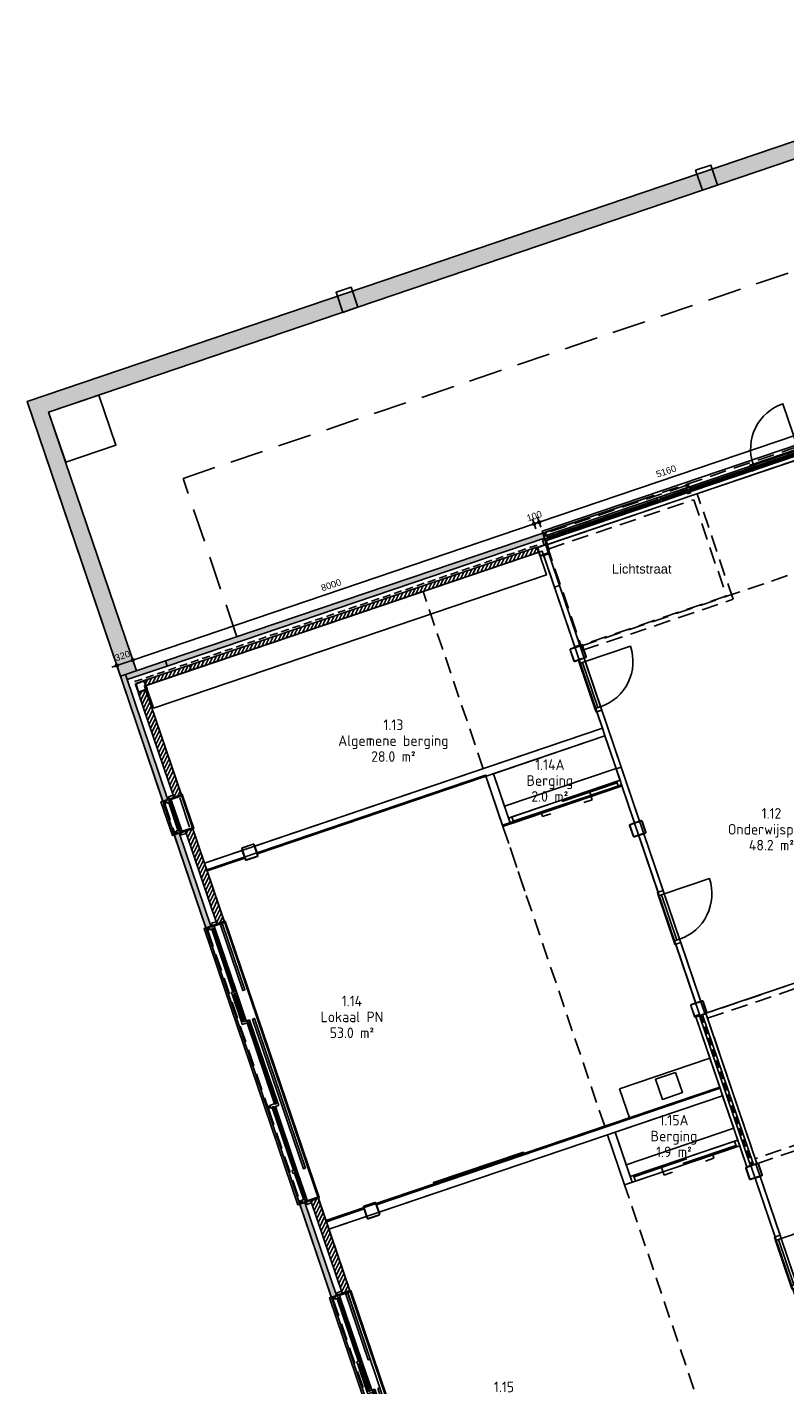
# Model space of a CAD drawing. Header units: millimetres. Extents: x 29775 to 122352, y 25482 to 104177.
# Tile 8 of 20: x 29775 to 44080, y 62908 to 88551. Entities that reach past the tile are written whole.
import ezdxf
from ezdxf.enums import TextEntityAlignment as Align

# ---------------------------------------------------------------- set-up
doc = ezdxf.new("R2010")
doc.units = ezdxf.units.MM
doc.header["$LTSCALE"] = 100
for name, pattern in [('DASHED', [0.75, 0.5, -0.25]), ('DASHED2', [9.525, 6.35, -3.175]), ('HIDDEN2', [4.7625, 3.175, -1.5875])]:
    doc.linetypes.add(name, pattern=pattern)
for name, color, linetype in [('AL35----_Plafonds', 8, 'Continuous'), ('AL37----_Dakopeningen', 6, 'Continuous'), ('bib', 9, 'Continuous'), ('BiKoz-Draai-Az', 8, 'Continuous'), ('BiKoz-Hout-Az', 8, 'Continuous'), ('BiKoz-Hout-Drs', 2, 'Continuous'), ('BiWand-Bakst-Drs', 3, 'Continuous'), ('BiWand-Syst-Drs', 3, 'Continuous'), ('BuKoz-Alum-Az', 8, 'Continuous'), ('BuKoz-Alum-Drs', 2, 'Continuous'), ('BuWand-Alg-Arc', 8, 'Continuous'), ('BuWand-Bakst-Drs', 3, 'Continuous'), ('BuWand-Hout-Drs', 3, 'Continuous'), ('Construct-Beton-Drs', 4, 'Continuous'), ('Construct-Staal-Drs', 4, 'Continuous'), ('Daken-Staal-Drs', 3, 'Continuous'), ('dakrandarceer', 8, 'Continuous'), ('Inricht-Alg-Az', 1, 'Continuous'), ('kozijn', 1, 'Continuous'), ('kozijn1', 1, 'Continuous'), ('MTXT35-1', 3, 'Continuous'), ('MTXT35-50', 3, 'Continuous'), ('nieuw uitzet', 2, 'Continuous'), ('X-BT$1----_Ruimtegegevens', 7, 'Continuous')]:
    doc.layers.add(name, color=color, linetype=linetype)
doc.layers.add('BL$8-BVO-polylijn', color=160, linetype='Continuous', plot=False)
doc.layers.add('BL$8-GO--polylijnen', color=10, linetype='Continuous', plot=False)
for name, color, linetype, lineweight in [('X-BT$23A__RuimteElement', 7, 'Continuous', 0), ('X-BT$23F__RuimteElement', 7, 'Continuous', 0), ('X-BT$23m2_RuimteElement', 7, 'Continuous', 0), ('X-BT$23NR__Ruimtenummer', 1, 'Continuous', 0), ('X-BT$23P__Algemeen', 1, 'Continuous', 0)]:
    doc.layers.add(name, color=color, linetype=linetype, lineweight=lineweight)
doc.styles.add('BOS', font='arial.ttf')
doc.styles.add('BOS3', font='arial.ttf')
doc.styles.add('Isocpeur', font='isocpeur.ttf')
doc.dimstyles.new('BOS3', dxfattribs={"dimtxt": 2.5, "dimasz": 2, "dimexe": 2, "dimexo": 0, "dimgap": 1.5, "dimtad": 1, "dimdec": 3, "dimdsep": 46, "dimtxsty": 'BOS3', "dimblk": 'SMALL', "dimblk1": 'SMALL', "dimblk2": 'SMALL', "dimcen": 2.5, "dimclrd": 1, "dimclre": 1, "dimclrt": 2, "dimadec": 4, "dimazin": 2, "dimtfac": 1, "dimtdec": 3, "dimtix": 1, "dimtmove": 2, "dimatfit": 3, "dimfxl": 2, "dimfxlon": 1, "dimtvp": 1, "dimtolj": 1, "dimtzin": 0, "dimarcsym": 0})
pattern_1 = [(63.75, (49606.74, -73457.9), (-51.256277, 25.276799), [])]

# ---------------------------------------------------------------- blocks, each defined once
blk = doc.blocks.new('_Small')
at = {"color": 0, "linetype": 'ByBlock', "lineweight": -2}
blk.add_circle((0, 0), 0.25, dxfattribs=at)
blk = doc.blocks.new('*D361')
at = {"layer": 'DEFPOINTS', "color": 0}
for p in [(39346, 79169), (40167, 76748), (32617, 74104)]:
    blk.add_point(p, dxfattribs=at)
at = {"layer": 'nieuw uitzet', "color": 1, "lineweight": -2}
for p, q in [((39378, 79074), (39314, 79263)), ((31771, 76597), (39346, 79169)), ((31803, 76502), (31738, 76692))]:
    blk.add_line(p, q, dxfattribs=at)
at = {"layer": 'nieuw uitzet', "color": 1, "lineweight": -2, "xscale": 100, "yscale": 100, "zscale": 100}
for p, rotation in [((39346, 79169), 18.75), ((31771, 76597), 198.75)]:
    blk.add_blockref('_Small', p, dxfattribs=dict(at, rotation=rotation))
at = {"layer": 'nieuw uitzet', "color": 2, "insert": (35514, 78014), "char_height": 125, "attachment_point": 5, "rotation": 18.75, "style": 'BOS3'}
blk.add_mtext('\\A1;8000', dxfattribs=at)
blk = doc.blocks.new('*D364')
at = {"layer": 'DEFPOINTS', "color": 0}
for p in [(39441, 79201), (40167, 76748), (40262, 76781)]:
    blk.add_point(p, dxfattribs=at)
at = {"layer": 'nieuw uitzet', "color": 1, "lineweight": -2}
for p, q in [((39378, 79074), (39314, 79263)), ((39473, 79106), (39408, 79295)), ((39346, 79169), (39251, 79137)), ((39346, 79169), (39441, 79201)), ((39441, 79201), (39535, 79233))]:
    blk.add_line(p, q, dxfattribs=at)
at = {"layer": 'nieuw uitzet', "color": 1, "lineweight": -2, "xscale": 100, "yscale": 100, "zscale": 100}
for p, rotation in [((39346, 79169), 18.75), ((39441, 79201), 198.75)]:
    blk.add_blockref('_Small', p, dxfattribs=dict(at, rotation=rotation))
at = {"layer": 'nieuw uitzet', "color": 2, "insert": (39349, 79316), "char_height": 125, "attachment_point": 5, "rotation": 18.75, "style": 'BOS3'}
blk.add_mtext('\\A1;100', dxfattribs=at)
blk = doc.blocks.new('*D367')
at = {"layer": 'DEFPOINTS', "color": 0}
for p in [(44327, 80859), (40262, 76781), (47413, 71768)]:
    blk.add_point(p, dxfattribs=at)
at = {"layer": 'nieuw uitzet', "color": 1, "lineweight": -2}
for p, q in [((39441, 79201), (44327, 80859)), ((44359, 80765), (44295, 80954)), ((39473, 79106), (39408, 79295))]:
    blk.add_line(p, q, dxfattribs=at)
at = {"layer": 'nieuw uitzet', "color": 1, "lineweight": -2, "xscale": 100, "yscale": 100, "zscale": 100}
for p, rotation in [((44327, 80859), 18.75), ((39441, 79201), 198.75)]:
    blk.add_blockref('_Small', p, dxfattribs=dict(at, rotation=rotation))
at = {"layer": 'nieuw uitzet', "color": 2, "insert": (41839, 80162), "char_height": 125, "attachment_point": 5, "rotation": 18.75, "style": 'BOS3'}
blk.add_mtext('\\A1;5160', dxfattribs=at)
blk = doc.blocks.new('binkozdeur1034')
at = {"layer": 'BiKoz-Draai-Az'}
blk.add_lwpolyline([(967, 0), (67, 0), (67, -900, 0.414214)], format="xyb", close=True, dxfattribs=at)
at = {"layer": 'BiKoz-Hout-Az'}
blk.add_line((67, 57), (967, 57), dxfattribs=at)
blk.add_lwpolyline([(67, 0), (967, 0), (967, 114), (67, 114)], close=True, dxfattribs=at)
at = {"layer": 'BiKoz-Hout-Drs'}
for points in [[(0, 0), (67, 0), (67, 114), (0, 114)], [(967, 0), (1034, 0), (1034, 114), (967, 114)]]:
    blk.add_lwpolyline(points, close=True, dxfattribs=at)
blk = doc.blocks.new('spoelblok1800x600')
at = {"layer": 'Inricht-Alg-Az', "linetype": 'Continuous'}
blk.add_lwpolyline([(1800, 0), (1800, 600), (0, 600), (0, 0)], close=True, dxfattribs=at)
at = {"layer": 'Inricht-Alg-Az', "linetype": 'Continuous', "ltscale": 0.5}
blk.add_lwpolyline([(700, 50), (1100, 50), (1100, 450), (700, 450)], close=True, dxfattribs=at)
blk = doc.blocks.new('kozbuit660')
at = {"layer": 'kozijn', "color": 9, "linetype": 'HIDDEN2'}
blk.add_line((19, 606), (19, 54), dxfattribs=at)
at = {"layer": 'kozijn'}
for points in [[(100, 665), (-38, 665), (-38, -5), (100, -5)], [(388, 668), (388, 668), (388, -8), (388, -8)]]:
    blk.add_lwpolyline(points, dxfattribs=at)
for points in [[(128, 666), (128, 711), (218, 711), (218, 666)], [(128, -6), (128, -51), (218, -51), (218, -6)]]:
    blk.add_lwpolyline(points, close=True, dxfattribs=at)
at = {"layer": 'kozijn1', "color": 9}
for p, q in [((95, 79), (95, 581)), ((157, 79), (157, 581))]:
    blk.add_line(p, q, dxfattribs=at)
at = {"layer": 'kozijn1'}
for points in [[(9, 606), (9, 660), (29, 660), (29, 606)], [(29, 640), (29, 625), (65, 625), (65, 640)], [(157, 621), (157, 647), (118, 647), (118, 647), (108, 647), (108, 660), (65, 660), (65, 606), (105, 606), (105, 621)], [(157, 620), (157, 581), (127, 581), (127, 591), (102, 591), (102, 581), (95, 581), (95, 603), (110, 603), (110, 620)], [(118, 665), (118, 647), (388, 647), (388, 665)], [(9, 54), (9, 0), (29, 0), (29, 54)], [(29, 19), (29, 34), (65, 34), (65, 19)], [(157, 39), (157, 13), (118, 13), (118, 13), (108, 13), (108, 0), (65, 0), (65, 54), (105, 54), (105, 39)], [(157, 40), (157, 79), (127, 79), (127, 69), (102, 69), (102, 79), (95, 79), (95, 57), (110, 57), (110, 40)], [(118, -5), (118, 13), (388, 13), (388, -5)]]:
    blk.add_lwpolyline(points, close=True, dxfattribs=at)
at = {"layer": 'kozijn1', "color": 9}
blk.add_lwpolyline([(102, 591), (102, 69), (127, 69), (127, 591)], close=True, dxfattribs=at)
blk = doc.blocks.new('_K180x10')
at = {"layer": 'Construct-Staal-Drs'}
for points in [[(75, 90), (-75, 90, 0.414214), (-90, 75), (-90, -75, 0.414214), (-75, -90), (75, -90, 0.414214), (90, -75), (90, 75, 0.414214)], [(75, 80), (-75, 80, 0.414214), (-80, 75), (-80, -75, 0.414214), (-75, -80), (75, -80, 0.414214), (80, -75), (80, 75, 0.414214)]]:
    blk.add_lwpolyline(points, format="xyb", close=True, dxfattribs=at)
blk = doc.blocks.new('dtboord02')
at = {"layer": 'Inricht-Alg-Az'}
blk.add_lwpolyline([(0, -50), (1800, -50), (1800, 0), (0, 0)], close=True, dxfattribs=at)
blk = doc.blocks.new('kozbuitlokaalvd')
at = {"layer": 'BuKoz-Alum-Drs'}
blk.add_line((1361, 65), (1891, 65), dxfattribs=at)
at = {"layer": 'kozijn', "color": 9, "linetype": 'HIDDEN2'}
for p, q in [((57, 19), (3559, 19)), ((3613, 19), (5447, 19))]:
    blk.add_line(p, q, dxfattribs=at)
at = {"layer": 'kozijn'}
for points in [[(-5, 388), (-5, 388), (5509, 388), (5509, 388)], [(-2, 100), (-2, -38), (5506, -38), (5506, 100)], [(3613, 127), (3603, 127), (3603, 102), (3613, 102)], [(3613, 102), (3603, 102), (3603, 127), (3613, 127)]]:
    blk.add_lwpolyline(points, dxfattribs=at)
at = {"layer": 'kozijn', "color": 9}
for points in [[(32, 280), (1341, 280), (1341, 320), (32, 320)], [(1911, 280), (4896, 280), (4896, 320), (1911, 320)]]:
    blk.add_lwpolyline(points, close=True, dxfattribs=at)
at = {"layer": 'kozijn'}
for points in [[(3613, 222), (3598, 222), (3559, 222), (3559, 192), (3569, 192), (3569, 167), (3559, 167), (3559, 65), (3613, 65), (3613, 102), (3603, 102), (3603, 127), (3613, 127)], [(3578, 29), (3593, 29), (3593, 65), (3578, 65)], [(5510, 128), (5555, 128), (5555, 218), (5510, 218)]]:
    blk.add_lwpolyline(points, close=True, dxfattribs=at)
at = {"layer": 'kozijn1', "color": 9}
for p, q in [((1307, 157), (57, 157)), ((1307, 95), (57, 95)), ((1866, 157), (1385, 157)), ((1866, 95), (1386, 95)), ((3559, 222), (1945, 222)), ((3559, 160), (1945, 160)), ((4863, 157), (3613, 157)), ((4863, 95), (3613, 95)), ((5422, 157), (4941, 157)), ((5422, 95), (4942, 95))]:
    blk.add_line(p, q, dxfattribs=at)
at = {"layer": 'kozijn1'}
for points in [[(-5, 110), (13, 110), (13, 388), (-5, 388)], [(5509, 110), (5491, 110), (5491, 388), (5509, 388)], [(-51, 128), (-6, 128), (-6, 218), (-51, 218)], [(13, 157), (13, 157), (13, 108), (3, 108), (3, 65), (57, 65), (57, 102), (47, 102), (47, 127), (57, 127), (57, 157)], [(3, 9), (57, 9), (57, 29), (3, 29)], [(22, 29), (37, 29), (37, 65), (22, 65)], [(1346, 157), (1307, 157), (1307, 127), (1317, 127), (1317, 102), (1307, 102), (1307, 65), (1361, 65), (1361, 105), (1346, 105)], [(1347, 157), (1385, 157), (1385, 127), (1376, 127), (1376, 102), (1386, 102), (1386, 95), (1364, 95), (1364, 110), (1347, 110)], [(1905, 157), (1866, 157), (1866, 127), (1876, 127), (1876, 102), (1866, 102), (1866, 95), (1888, 95), (1888, 110), (1905, 110)], [(1906, 222), (1945, 222), (1945, 192), (1935, 192), (1935, 167), (1945, 167), (1945, 65), (1891, 65), (1891, 105), (1906, 105)], [(3559, 9), (3613, 9), (3613, 29), (3559, 29)], [(4902, 157), (4863, 157), (4863, 127), (4873, 127), (4873, 102), (4863, 102), (4863, 65), (4917, 65), (4917, 105), (4902, 105)], [(4903, 157), (4941, 157), (4941, 127), (4932, 127), (4932, 102), (4942, 102), (4942, 95), (4920, 95), (4920, 110), (4903, 110)], [(5461, 157), (5422, 157), (5422, 127), (5432, 127), (5432, 102), (5422, 102), (5422, 95), (5444, 95), (5444, 110), (5461, 110)], [(5462, 157), (5491, 157), (5491, 127), (5491, 127), (5491, 108), (5501, 108), (5501, 65), (5447, 65), (5447, 105), (5462, 105)], [(5447, 9), (5501, 9), (5501, 29), (5447, 29)], [(5481, 29), (5466, 29), (5466, 65), (5481, 65)]]:
    blk.add_lwpolyline(points, close=True, dxfattribs=at)
at = {"layer": 'kozijn1', "color": 9}
for points in [[(47, 102), (1317, 102), (1317, 127), (47, 127)], [(1376, 102), (1876, 102), (1876, 127), (1376, 127)], [(1935, 167), (3569, 167), (3569, 192), (1935, 192)], [(3603, 102), (4873, 102), (4873, 127), (3603, 127)], [(4932, 102), (5432, 102), (5432, 127), (4932, 127)]]:
    blk.add_lwpolyline(points, close=True, dxfattribs=at)
blk = doc.blocks.new('kozijnachtera')
at = {"layer": 'BuKoz-Alum-Drs'}
blk.add_line((5, 35), (5155, 35), dxfattribs=at)
at = {"layer": 'BuWand-Alg-Arc', "color": 254}
blk.add_line((2845, 35), (2315, 35), dxfattribs=at)
at = {"layer": 'kozijn', "color": 9, "linetype": 'HIDDEN2'}
for p, q in [((0, 100), (5160, 100)), ((2845, 81), (59, 81))]:
    blk.add_line(p, q, dxfattribs=at)
at = {"layer": 'kozijn'}
blk.add_lwpolyline([(5160, 0), (5160, 138), (0, 138), (0, 0)], dxfattribs=at)
blk.add_lwpolyline([(5164, -28), (5209, -28), (5209, -118), (5164, -118)], close=True, dxfattribs=at)
at = {"layer": 'kozijn1', "color": 9}
for p, q in [((2261, 5), (59, 5)), ((2340, 5), (2820, 5)), ((5076, 5), (2899, 5)), ((2261, -57), (59, -57)), ((2340, -57), (2821, -57)), ((5076, -57), (2899, -57))]:
    blk.add_line(p, q, dxfattribs=at)
at = {"layer": 'kozijn1'}
for points in [[(59, 91), (5, 91), (5, 71), (59, 71)], [(15, -57), (15, -57), (15, -8), (5, -8), (5, 35), (59, 35), (59, -2), (49, -2), (49, -27), (59, -27), (59, -57)], [(24, 71), (39, 71), (39, 35), (24, 35)], [(2300, -57), (2261, -57), (2261, -27), (2271, -27), (2271, -2), (2261, -2), (2261, 35), (2315, 35), (2315, -5), (2300, -5)], [(2301, -57), (2340, -57), (2340, -27), (2330, -27), (2330, -2), (2340, -2), (2340, 5), (2318, 5), (2318, -10), (2301, -10)], [(2859, -57), (2821, -57), (2821, -27), (2830, -27), (2830, -2), (2820, -2), (2820, 5), (2842, 5), (2842, -10), (2859, -10)], [(2899, 91), (2845, 91), (2845, 71), (2899, 71)], [(2860, -57), (2899, -57), (2899, -27), (2889, -27), (2889, -2), (2899, -2), (2899, 35), (2845, 35), (2845, -5), (2860, -5)], [(2865, 71), (2880, 71), (2880, 35), (2865, 35)], [(5115, -57), (5076, -57), (5076, -27), (5086, -27), (5086, -2), (5076, -2), (5076, 5), (5098, 5), (5098, -10), (5115, -10)], [(5155, 91), (5101, 91), (5101, 71), (5155, 71)], [(5116, -57), (5145, -57), (5145, -27), (5145, -27), (5145, -8), (5155, -8), (5155, 35), (5101, 35), (5101, -5), (5116, -5)], [(5121, 71), (5136, 71), (5136, 35), (5121, 35)], [(-49, -28), (-4, -28), (-4, -118), (-49, -118)], [(-3, -10), (15, -10), (15, -238), (-3, -238)], [(5163, -10), (5145, -10), (5145, -238), (5163, -238)]]:
    blk.add_lwpolyline(points, close=True, dxfattribs=at)
at = {"layer": 'kozijn1', "color": 9}
for points in [[(49, -2), (2271, -2), (2271, -27), (49, -27)], [(2830, -2), (2330, -2), (2330, -27), (2830, -27)], [(2889, -2), (5086, -2), (5086, -27), (2889, -27)]]:
    blk.add_lwpolyline(points, close=True, dxfattribs=at)
blk = doc.blocks.new('binkozschuif')
at = {"layer": 'BiKoz-Hout-Az', "linetype": 'Continuous'}
for p, q in [((67, 85), (1163, 85)), ((1063, 28), (2158, 28))]:
    blk.add_line(p, q, dxfattribs=at)
at = {"layer": 'BiKoz-Hout-Az'}
for p, q in [((615, 85), (615, -65)), ((1610, 28), (1610, -65)), ((615, -65), (785, -65)), ((1610, -65), (1440, -65))]:
    blk.add_line(p, q, dxfattribs=at)
blk.add_lwpolyline([(67, 0), (2158, 0), (2158, 114), (67, 114)], close=True, dxfattribs=at)
for points in [[(785, -65, 0, 37.5, 0), (710, -65, 37.5, 37.5, 0)], [(1440, -65, 0, 37.5, 0), (1515, -65, 37.5, 37.5, 0)]]:
    blk.add_lwpolyline(points, format="xyseb", dxfattribs=at)
at = {"layer": 'BiKoz-Hout-Drs'}
for points in [[(0, 0), (67, 0), (67, 114), (0, 114)], [(2158, 0), (2225, 0), (2225, 114), (2158, 114)]]:
    blk.add_lwpolyline(points, close=True, dxfattribs=at)
blk = doc.blocks.new('merk37a')
at = {"layer": 'BiKoz-Hout-Az', "linetype": 'Continuous'}
for p, q in [((67, -28), (1123, -28)), ((1023, -86), (2078, -86))]:
    blk.add_line(p, q, dxfattribs=at)
at = {"layer": 'BiKoz-Hout-Az'}
for p, q in [((615, -28), (615, -178)), ((615, -178), (785, -178)), ((1610, -178), (1440, -178)), ((1610, -86), (1610, -178))]:
    blk.add_line(p, q, dxfattribs=at)
blk.add_lwpolyline([(67, -114), (2078, -114), (2078, 0), (67, 0)], close=True, dxfattribs=at)
for points in [[(785, -178, 0, 37.5, 0), (710, -178, 37.5, 37.5, 0)], [(1440, -178, 0, 37.5, 0), (1515, -178, 37.5, 37.5, 0)]]:
    blk.add_lwpolyline(points, format="xyseb", dxfattribs=at)
at = {"layer": 'BiKoz-Hout-Drs'}
for points in [[(0, -114), (67, -114), (67, 0), (0, 0)], [(2078, -114), (2145, -114), (2145, 0), (2078, 0)]]:
    blk.add_lwpolyline(points, close=True, dxfattribs=at)
blk = doc.blocks.new('*U79')
at = {"layer": 'Construct-Staal-Drs'}
for points in [[(110, 125), (-110, 125, 0.4142136), (-125, 110), (-125, -110, 0.4142136), (-110, -125), (110, -125, 0.4142136), (125, -110), (125, 110, 0.4142136)], [(110, 118.7), (-110, 118.7, 0.4142136), (-118.7, 110), (-118.7, -110, 0.4142136), (-110, -118.7), (110, -118.7, 0.4142136), (118.7, -110), (118.7, 110, 0.4142136)]]:
    blk.add_lwpolyline(points, format="xyb", close=True, dxfattribs=at)
blk = doc.blocks.new('*D579')
at = {"layer": 'DEFPOINTS', "color": 0}
for p in [(31771, 76597), (32186, 74377), (32617, 74104)]:
    blk.add_point(p, dxfattribs=at)
at = {"layer": 'nieuw uitzet', "color": 1, "lineweight": -2}
for p, q in [((31803, 76502), (31738, 76692)), ((31467, 76494), (31373, 76462)), ((31500, 76400), (31435, 76589)), ((31467, 76494), (31771, 76597)), ((31771, 76597), (31865, 76629))]:
    blk.add_line(p, q, dxfattribs=at)
at = {"layer": 'nieuw uitzet', "color": 1, "lineweight": -2, "xscale": 100, "yscale": 100, "zscale": 100}
for p, rotation in [((31467, 76494), 18.75), ((31771, 76597), 198.75)]:
    blk.add_blockref('_Small', p, dxfattribs=dict(at, rotation=rotation))
at = {"layer": 'nieuw uitzet', "color": 2, "insert": (31574, 76677), "char_height": 125, "attachment_point": 5, "rotation": 18.75, "style": 'BOS3'}
blk.add_mtext('\\A1;320', dxfattribs=at)
blk = doc.blocks.new('ruimtenummer met m2_1')
at = {"layer": 'MTXT35-1', "style": 'BOS'}
for tag, p in [('RUIMTENUMMER', (-8, 1448)), ('RUIMTENAAM', (-8, 948))]:
    blk.add_attdef(tag, p, '', height=350, dxfattribs=at)
blk = doc.blocks.new('Ruimtefunctie')
at = {"layer": 'X-BT$23A__RuimteElement', "style": 'Isocpeur', "width": 0.94}
blk.add_attdef('RUIMTEFUNCTIE-A', text='', height=200, dxfattribs=at).set_placement((0, -600), align=Align.MIDDLE_CENTER)
at = {"layer": 'X-BT$23F__RuimteElement', "style": 'Isocpeur', "width": 0.94}
blk.add_attdef('RUIMTEFUNCTIE', text='', height=200, dxfattribs=at).set_placement((0, 300), align=Align.MIDDLE_CENTER)
at = {"layer": 'X-BT$23m2_RuimteElement', "style": 'Isocpeur', "width": 0.94}
blk.add_attdef('RUIMTEFUNCTIE-B', text='', height=200, dxfattribs=at).set_placement((0, 0), align=Align.MIDDLE_CENTER)
at = {"layer": 'X-BT$23NR__Ruimtenummer', "style": 'Isocpeur', "width": 0.94}
blk.add_attdef('RUIMTENUMMER', text='', height=200, dxfattribs=at).set_placement((0, 600), align=Align.MIDDLE_CENTER)
at = {"layer": 'X-BT$23P__Algemeen', "style": 'Isocpeur', "width": 0.94}
blk.add_attdef('PEILMAAT', text='', height=200, dxfattribs=at).set_placement((0, -300), align=Align.MIDDLE_CENTER)

msp = doc.modelspace()

# ---------------------------------------------------------------- hatches: boundary and pattern name
at = {"layer": 'BuWand-Alg-Arc'}
h = msp.add_hatch(color=256, dxfattribs=at)
h.paths.add_polyline_path([(32597.5595, 76649.954), (32389.1027, 76579.1925), (32421.2467, 76484.4994), (32629.7035, 76555.261)])
h.paths.add_polyline_path([(39415.4565, 78964.3182), (32597.5595, 76649.954), (32629.7035, 76555.261), (39447.6004, 78869.6251)])
h.paths.add_polyline_path([(39510.1495, 78996.4621), (39415.4565, 78964.3182), (39447.6004, 78869.6251), (39542.2934, 78901.7691)])
h = msp.add_hatch(dxfattribs=at)
h.set_pattern_fill('ANSI31', color=256, scale=18, angle=18.75, style=0)
h.set_pattern_definition([(63.75, (49606.74, -73457.9), (-51.256277, 25.276799), [])])
h.paths.add_polyline_path([(39400.8172, 78727.0191), (32838.5915, 76499.4436), (32870.7354, 76404.7506), (39432.9612, 78632.3261)])
for points in [[(32421.2467, 76484.4994), (32389.1027, 76579.1925), (31631.5586, 76322.0409), (31663.7026, 76227.3479)], [(32646.9859, 73330.6886), (32552.2929, 73298.5447), (33150.1703, 71537.2546), (33244.8633, 71569.3986)], [(35613.2293, 64592.4174), (35518.5363, 64560.2734), (34920.6588, 66321.5635), (35015.3519, 66353.7074)]]:
    msp.add_hatch(color=256, dxfattribs=at).paths.add_polyline_path(points)
h = msp.add_hatch(dxfattribs=at)
h.set_pattern_fill('ANSI31', color=256, scale=18, angle=18.75, style=0)
h.set_pattern_definition([(63.75, (49606.74, -73457.9), (-51.256277, 25.276799), [])])
h.paths.add_polyline_path([(32018.4983, 76115.4551), (31986.3543, 76210.1481), (32838.5915, 76499.4436), (32870.7354, 76404.7506)])
h = msp.add_hatch(color=256, dxfattribs=at)
h.paths.add_polyline_path([(31631.5586, 76322.0409), (31536.8656, 76289.8969), (32256.89, 74168.7734), (32351.583, 74200.9174)])
h.paths.add_polyline_path([(32351.583, 74200.9174), (32256.89, 74168.7734), (32338.8571, 73927.3063), (32433.5501, 73959.4502)])
h = msp.add_hatch(dxfattribs=at)
h.set_pattern_fill('ANSI31', color=256, scale=18, style=0)
h.set_pattern_definition(pattern_1)
h.paths.add_polyline_path([(32686.9711, 74052.8674), (32544.9316, 74004.6515), (31873.766, 75981.8416), (32015.8055, 76030.0575)])
h = msp.add_hatch(dxfattribs=at)
h.set_pattern_fill('ANSI31', color=256, scale=18, style=0)
h.set_pattern_definition(pattern_1)
h.paths.add_polyline_path([(33355.2805, 71617.4406), (33497.32, 71665.6565), (32904.9071, 73410.8488), (32762.8676, 73362.6328)])
h = msp.add_hatch(dxfattribs=at)
h.set_pattern_fill('ANSI31', color=256, scale=18, style=0)
h.set_pattern_definition(pattern_1)
h.paths.add_polyline_path([(35865.686, 64688.6753), (35723.6465, 64640.4594), (35132.1979, 66382.8109), (35274.2374, 66431.0268)])
at = {"layer": 'dakrandarceer'}
h = msp.add_hatch(color=252, dxfattribs=at)
h.dxf.hatch_style = 1
h.paths.add_polyline_path([(50607.8402, 88550.7423), (39168.9242, 84667.7535), (39271.7848, 84364.7359), (50407.6832, 88144.864), (52066.3108, 83258.7045), (52369.3284, 83361.5652)])
h.paths.add_polyline_path([(29775.3773, 81479.074), (31536.8656, 76289.8969), (31839.8832, 76392.7576), (30181.2556, 81278.917), (39271.7848, 84364.7359), (39168.9242, 84667.7535)])

# ---------------------------------------------------------------- linework, layer by layer
at = {"layer": 'AL35----_Plafonds', "linetype": 'HIDDEN2'}
for p, q in [((40225.3938, 76857.8754), (45117.8084, 78529.1867)), ((38386.7079, 74544.055), (37250.4194, 77891.453)), ((39172.6274, 72228.8108), (38434.9239, 74402.0155)), ((40678.5713, 67792.4432), (38756.3633, 73455.0853)), ((42976.8635, 61021.8927), (41054.6555, 66684.5349))]:
    msp.add_line(p, q, dxfattribs=at)
at = {"layer": 'AL37----_Dakopeningen', "linetype": 'HIDDEN2'}
for points in [[(39585.6877, 78773.9335), (40262.3178, 76780.6456), (43103.1082, 77744.964), (42426.4781, 79738.2519)], [(39613.0101, 78693.4445), (42359.1075, 79625.6189), (42976.2712, 77807.5131), (40230.1739, 76875.3386)], [(42621.7579, 69830.2035), (45367.8643, 70762.381), (46267.8948, 68110.9767), (43521.7974, 67178.8022)]]:
    msp.add_lwpolyline(points, dxfattribs=at)
msp.add_lwpolyline([(43553.9416, 67084.1095), (46394.732, 68048.4279), (45430.4136, 70889.2183), (42589.6135, 69924.8966)], close=True, dxfattribs=at)
at = {"layer": 'BiKoz-Draai-Az'}
msp.add_lwpolyline([(43480.8883, 80296.8243), (44333.1254, 80586.1199), (44043.8299, 81438.357, 0.4142135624)], format="xyb", close=True, dxfattribs=at)
at = {"layer": 'BiKoz-Hout-Drs'}
for points in [[(43480.8883, 80296.8243), (43417.444, 80275.2879), (43454.0881, 80167.3379), (43517.5324, 80188.8743)], [(41687.0955, 72210.0653), (41781.7885, 72242.2092), (41416.9547, 73316.9749), (41322.2617, 73284.831)], [(42397.1553, 70118.2966), (42491.8483, 70150.4406), (42114.1569, 71263.0835), (42019.4639, 71230.9395)], [(43896.6704, 65700.8676), (43991.3634, 65733.0115), (43613.672, 66845.6544), (43518.979, 66813.5105)]]:
    msp.add_lwpolyline(points, close=True, dxfattribs=at)
at = {"layer": 'BiWand-Bakst-Drs'}
for points in [[(42524.4898, 85468.8805), (42395.9141, 85847.6525), (42679.9931, 85944.0844), (42808.5689, 85565.3123)], [(36019.0798, 83260.5913), (35890.5041, 83639.3634), (35606.425, 83542.9316), (35735.0008, 83164.1595)], [(32544.9316, 74004.6515), (32686.9711, 74052.8674), (32015.8055, 76030.0575), (31873.766, 75981.8416)]]:
    msp.add_lwpolyline(points, close=True, dxfattribs=at)
at = {"layer": 'BiWand-Syst-Drs'}
for points in [[(42237.6143, 79736.5123), (42311.8537, 79761.7132)], [(43428.8275, 67046.9192), (42467.7224, 69878.2353)], [(43485.6434, 67066.2056), (42524.5375, 69897.526)]]:
    msp.add_lwpolyline(points, dxfattribs=at)
for points in [[(39528.308, 78569.648), (39525.0936, 78579.1173), (39614.9198, 78609.6092), (39618.1342, 78600.1399)], [(40116.5423, 76836.7659), (40113.3279, 76846.2352), (40203.154, 76876.7271), (40206.3684, 76867.2578)], [(34121.5339, 72937.8169), (34073.3179, 73079.8564), (40635.667, 75307.4737), (40683.8829, 75165.4342)], [(38576.9634, 74450.2314), (38434.9239, 74402.0155), (38756.3633, 73455.0853), (38898.4028, 73503.3013)], [(33174.5948, 72616.3744), (33884.8015, 72857.4571), (33836.5852, 72999.4965), (33126.3789, 72758.4139)], [(43552.0833, 67088.7589), (42591.2078, 69920.141), (42401.4366, 69855.7389), (43362.3172, 67024.342)], [(36419.9493, 66167.3083), (36371.7334, 66309.3478), (42857.7754, 68511.0624), (42905.9802, 68369.0191)], [(40875.2555, 67679.681), (40733.216, 67631.465), (41054.6555, 66684.5349), (41196.695, 66732.7508)], [(35472.887, 65845.8239), (36183.2169, 66086.9485), (36135.0007, 66228.9879), (35424.6711, 65987.8635)]]:
    msp.add_lwpolyline(points, close=True, dxfattribs=at)
at = {"layer": 'BL$8-BVO-polylijn'}
msp.add_lwpolyline([(29775.3773, 81479.074), (50607.8402, 88550.7423), (61491.2472, 56488.3599, -0.0492717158), (61717.5369, 55519.1232), (65289.6908, 28384.8715), (49456.4485, 26300.413), (48998.5457, 27649.3512), (44624.6791, 27073.5208), (44552.1314, 27624.5747), (45970.2845, 28105.9727), (43682.4496, 34845.7168), (43639.4369, 34972.4283), (45003.1352, 35435.3415), (42675.9134, 42291.1156), (43888.5996, 42702.7671), (41696.3824, 49160.8306), (40844.1453, 48871.535), (40741.2847, 49174.5527), (41593.5218, 49463.8482), (39558.0087, 55460.2765), (38648.5093, 55340.5387)], format="xyb", close=True, dxfattribs=at)
at = {"layer": 'BL$8-GO--polylijnen'}
for points in [[(44490.918, 80439.0348), (39566.617, 78767.4599), (42570.4688, 69918.3978), (47309.8541, 71527.2023), (46583.5314, 73667.3125), (46768.0511, 73729.9485)], [(40635.667, 75307.4737), (39499.3785, 78654.8717), (31990.0904, 76105.8119), (33126.3789, 72758.4139)], [(38861.7587, 73611.2513), (40968.6783, 74326.4541), (40683.8829, 75165.4342), (38576.9634, 74450.2314)], [(33166.7298, 72637.3308), (35416.8061, 66008.8199), (42850.1086, 68531.4318), (42393.4479, 69876.65), (42469.6326, 69902.5112), (40997.4574, 74239.4605), (38748.4983, 73476.0417), (38427.0589, 74422.9719)], [(46995.1816, 56946.2685), (51900.1496, 58611.2808), (49500.2898, 65681.0397), (51375.2094, 66317.4892), (50333.7455, 69385.5428), (51944.9471, 69932.472), (50980.6287, 72773.2624), (42589.5395, 69924.8715), (43552.0833, 67088.7589), (43533.3121, 67082.3869), (45322.1228, 61812.7208), (45625.2739, 61915.6267), (46330.5121, 59838.062), (46046.2996, 59741.5849)], [(40875.3788, 67679.7228), (41160.1742, 66840.7427), (43190.7628, 67529.8559), (42905.913, 68368.9963)], [(35472.887, 65845.8239), (37722.9632, 59217.313), (45232.2513, 61766.3729), (43438.6191, 67050.243), (43362.3172, 67024.342), (43227.3126, 67422.0526), (41054.6555, 66684.5349), (40733.216, 67631.465)]]:
    msp.add_lwpolyline(points, close=True, dxfattribs=at)
at = {"layer": 'BuKoz-Alum-Az'}
for p, q in [((41582.0326, 79699.7717), (39571.6999, 79017.3557)), ((32351.7146, 73889.4291), (32539.4353, 73336.4219)), ((32654.7323, 73992.2897), (32842.4529, 73439.2825)), ((37675.6167, 59201.2411), (35820.5896, 64665.9749))]:
    msp.add_line(p, q, dxfattribs=at)
at = {"layer": 'BuKoz-Alum-Drs'}
msp.add_line((39576.0863, 78770.6743), (44481.4487, 80435.8204), dxfattribs=at)
at = {"layer": 'BuWand-Bakst-Drs'}
msp.add_line((32389.1027, 76579.1925), (32421.2467, 76484.4994), dxfattribs=at)
for points in [[(32838.5915, 76499.4436), (39400.8172, 78727.0191), (39432.9612, 78632.3261), (32870.7354, 76404.7506)], [(31663.7026, 76227.3479), (32421.2467, 76484.4994), (32389.1027, 76579.1925), (31631.5586, 76322.0409)], [(32870.7354, 76404.7506), (32018.4983, 76115.4551), (31986.3543, 76210.1481), (32838.5915, 76499.4436)], [(32338.8571, 73927.3063), (32433.5501, 73959.4502), (31631.5586, 76322.0409), (31536.8656, 76289.8969)], [(33150.1703, 71537.2546), (33244.8633, 71569.3986), (32646.9859, 73330.6886), (32552.2929, 73298.5447)], [(35518.5363, 64560.2734), (35613.2293, 64592.4174), (35015.3519, 66353.7074), (34920.6588, 66321.5635)]]:
    msp.add_lwpolyline(points, close=True, dxfattribs=at)
at = {"layer": 'BuWand-Hout-Drs'}
for p, q in [((39510.1495, 78996.4621), (32389.1027, 76579.1925)), ((39542.2934, 78901.7691), (39510.1495, 78996.4621)), ((39542.2934, 78901.7691), (32421.2467, 76484.4994))]:
    msp.add_line(p, q, dxfattribs=at)
at = {"layer": 'Construct-Beton-Drs', "linetype": 'DASHED', "ltscale": 3}
for p, q in [((31803.0493, 76190.1662), (39473.1834, 78793.8259)), ((42496.4544, 69887.9848), (43457.5577, 67056.6718))]:
    msp.add_line(p, q, dxfattribs=at)
at = {"layer": 'Construct-Beton-Drs', "color": 6}
msp.add_line((33733.7435, 77035.6365), (33683.7144, 77183.0174), dxfattribs=at)
at = {"layer": 'Construct-Beton-Drs', "linetype": 'DASHED2'}
msp.add_lwpolyline([(33733.7435, 77035.6365), (32717.9948, 80027.9357), (49156.7018, 85608.1248), (50172.4505, 82615.8256)], dxfattribs=at)
at = {"layer": 'Construct-Beton-Drs'}
msp.add_lwpolyline([(30502.6951, 80331.9869), (31449.6252, 80653.4264), (31128.1857, 81600.3565), (30181.2556, 81278.917)], close=True, dxfattribs=at)
at = {"layer": 'Daken-Staal-Drs'}
for points in [[(31536.8656, 76289.8969), (29775.3773, 81479.074), (50607.8402, 88550.7423), (52369.3284, 83361.5652)], [(31839.8832, 76392.7576), (30181.2556, 81278.917), (50407.6832, 88144.864), (52066.3108, 83258.7045)]]:
    msp.add_lwpolyline(points, dxfattribs=at)
at = {"layer": 'Inricht-Alg-Az'}
for points in [[(32163.146, 75689.3365), (39577.609, 78206.2075), (39432.9612, 78632.3261), (32018.4983, 76115.4551)], [(40892.8186, 74549.9296), (38786.1663, 73834.8175), (38577.2307, 74450.3221), (40683.8829, 75165.4342)], [(41084.3145, 67064.2182), (43114.8677, 67753.4982), (42905.9802, 68369.0191), (40875.3788, 67679.7228)]]:
    msp.add_lwpolyline(points, close=True, dxfattribs=at)
at = {"layer": 'MTXT35-50'}
for points in [[(33355.2805, 71617.4406), (33497.32, 71665.6565), (32904.9071, 73410.8488), (32762.8676, 73362.6328)], [(35723.6465, 64640.4594), (35865.686, 64688.6753), (35274.2374, 66431.0268), (35132.1979, 66382.8109)]]:
    msp.add_lwpolyline(points, close=True, dxfattribs=at)
at = {"layer": 'nieuw uitzet'}
for points in [[(39528.308, 78569.648), (39623.001, 78601.792), (39825.5079, 78005.226), (39730.8149, 77973.082)], [(40895.7115, 74541.4072), (40990.4045, 74573.5512), (40623.9635, 75653.0515), (40529.2705, 75620.9076)], [(41241.9018, 73521.5635), (41336.5948, 73553.7074), (40990.4045, 74573.5512), (40895.7115, 74541.4072)]]:
    msp.add_lwpolyline(points, close=True, dxfattribs=at)
msp.add_lwpolyline([(39730.8149, 77973.082), (39730.8149, 77973.082), (39825.5079, 78005.226), (40208.0209, 76878.3791), (40113.3279, 76846.2352), (39730.8149, 77973.082)], dxfattribs=at)

# ---------------------------------------------------------------- block references
at = {"layer": 'bib'}
for name, p, rotation in [('kozijnachtera', (39542.9363, 78899.8752), 18.74999999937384), ('_K180x10', (39514.9705, 78670.725), 18.74999999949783), ('*U79', (40177.7821, 76725.5485), 18.75000000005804), ('_K180x10', (31930.0602, 76095.9948), 18.74999999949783), ('kozbuit660', (32551.65, 73300.4385), 18.74999999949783), ('*U79', (41302.9142, 73410.2689), 18.75000000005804), ('*U79', (33979.0596, 72968.6567), 18.75000000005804), ('kozbuitlokaalvd', (33150.9453, 71535.4056), 288.7499999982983), ('*U79', (42456.1416, 70006.3143), 18.75000000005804), ('spoelblok1800x600', (42664.9117, 69079.2205), 198.7499999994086), ('dtboord02', (39165.1112, 67257.5718), 198.7500000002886), ('*U79', (43497.6055, 66938.2606), 18.75000000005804), ('*U79', (36277.4751, 66198.1481), 18.75000000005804), ('kozbuitlokaalvd', (35519.1791, 64558.3796), 288.7499999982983)]:
    msp.add_blockref(name, p, dxfattribs=dict(at, rotation=rotation))
ref = msp.add_blockref('ruimtenummer met m2_1', (40818.1037, 77756.1862), dxfattribs=dict(at, xscale=0.5, yscale=0.5, zscale=0.5))
ref.add_attrib('RUIMTENAAM', 'Lichtstraat', (40814.269, 78230.4362), dxfattribs={"layer": 'MTXT35-1', "height": 175, "style": 'BOS'})
at = {"layer": 'bib', "xscale": -1}
for name, p, rotation in [('binkozdeur1034', (40291.5951, 76632.1773), 108.7499999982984), ('binkozschuif', (41005.3224, 74218.5041), 18.74999999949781), ('binkozdeur1034', (41781.7885, 72242.2092), 108.7499999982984), ('binkozdeur1034', (43991.3634, 65733.0115), 108.749999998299)]:
    msp.add_blockref(name, p, dxfattribs=dict(at, rotation=rotation))
at = {"layer": 'Construct-Beton-Drs', "rotation": 18.7499999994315}
msp.add_blockref('merk37a', (41160.0509, 66840.7009), dxfattribs=at)
at = {"layer": 'X-BT$1----_Ruimtegegevens'}
ref = msp.add_blockref('Ruimtefunctie', (36689.8228, 75074.7384), dxfattribs=at)
ref.add_attrib('RUIMTENUMMER', '1.13', dxfattribs={"layer": 'X-BT$23NR__Ruimtenummer', "height": 200, "style": 'Isocpeur', "width": 0.94}).set_placement((36689.8228, 75374.7384), align=Align.MIDDLE_CENTER)
ref.add_attrib('RUIMTEFUNCTIE', 'Algemene berging', dxfattribs={"layer": 'X-BT$23F__RuimteElement', "height": 200, "style": 'Isocpeur', "width": 0.94}).set_placement((36689.8228, 75074.7384), align=Align.MIDDLE_CENTER)
ref.add_attrib('RUIMTEFUNCTIE-B', '28.0 m²', dxfattribs={"layer": 'X-BT$23m2_RuimteElement', "height": 200, "style": 'Isocpeur', "width": 0.94}).set_placement((36689.8228, 74774.7384), align=Align.MIDDLE_CENTER)
ref = msp.add_blockref('Ruimtefunctie', (39643.5574, 74321.0234), dxfattribs=at)
ref.add_attrib('RUIMTENUMMER', '1.14A', dxfattribs={"layer": 'X-BT$23NR__Ruimtenummer', "height": 200, "style": 'Isocpeur', "width": 0.94}).set_placement((39643.5574, 74621.0234), align=Align.MIDDLE_CENTER)
ref.add_attrib('RUIMTEFUNCTIE', 'Berging', dxfattribs={"layer": 'X-BT$23F__RuimteElement', "height": 200, "style": 'Isocpeur', "width": 0.94}).set_placement((39643.5574, 74321.0234), align=Align.MIDDLE_CENTER)
ref.add_attrib('RUIMTEFUNCTIE-B', '2.0 m²', dxfattribs={"layer": 'X-BT$23m2_RuimteElement', "height": 200, "style": 'Isocpeur', "width": 0.94}).set_placement((39643.5574, 74021.0234), align=Align.MIDDLE_CENTER)
ref = msp.add_blockref('Ruimtefunctie', (43827.8054, 73401.1284), dxfattribs=at)
ref.add_attrib('RUIMTENUMMER', '1.12', dxfattribs={"layer": 'X-BT$23NR__Ruimtenummer', "height": 200, "style": 'Isocpeur', "width": 0.94}).set_placement((43827.8054, 73701.1284), align=Align.MIDDLE_CENTER)
ref.add_attrib('RUIMTEFUNCTIE', 'Onderwijsplein', dxfattribs={"layer": 'X-BT$23F__RuimteElement', "height": 200, "style": 'Isocpeur', "width": 0.94}).set_placement((43827.8054, 73401.1284), align=Align.MIDDLE_CENTER)
ref.add_attrib('RUIMTEFUNCTIE-B', '48.2 m²', dxfattribs={"layer": 'X-BT$23m2_RuimteElement', "height": 200, "style": 'Isocpeur', "width": 0.94}).set_placement((43827.8054, 73101.1284), align=Align.MIDDLE_CENTER)
ref = msp.add_blockref('Ruimtefunctie', (35907.3159, 69857.5063), dxfattribs=at)
ref.add_attrib('RUIMTENUMMER', '1.14', dxfattribs={"layer": 'X-BT$23NR__Ruimtenummer', "height": 200, "style": 'Isocpeur', "width": 0.94}).set_placement((35907.3159, 70157.5063), align=Align.MIDDLE_CENTER)
ref.add_attrib('RUIMTEFUNCTIE', 'Lokaal PN', dxfattribs={"layer": 'X-BT$23F__RuimteElement', "height": 200, "style": 'Isocpeur', "width": 0.94}).set_placement((35907.3159, 69857.5063), align=Align.MIDDLE_CENTER)
ref.add_attrib('RUIMTEFUNCTIE-B', '53.0 m²', dxfattribs={"layer": 'X-BT$23m2_RuimteElement', "height": 200, "style": 'Isocpeur', "width": 0.94}).set_placement((35907.3159, 69557.5063), align=Align.MIDDLE_CENTER)
ref = msp.add_blockref('Ruimtefunctie', (41986.9099, 67606.4239), dxfattribs=at)
ref.add_attrib('RUIMTENUMMER', '1.15A', dxfattribs={"layer": 'X-BT$23NR__Ruimtenummer', "height": 200, "style": 'Isocpeur', "width": 0.94}).set_placement((41986.9099, 67906.4239), align=Align.MIDDLE_CENTER)
ref.add_attrib('RUIMTEFUNCTIE', 'Berging', dxfattribs={"layer": 'X-BT$23F__RuimteElement', "height": 200, "style": 'Isocpeur', "width": 0.94}).set_placement((41986.9099, 67606.4239), align=Align.MIDDLE_CENTER)
ref.add_attrib('RUIMTEFUNCTIE-B', '1.9 m²', dxfattribs={"layer": 'X-BT$23m2_RuimteElement', "height": 200, "style": 'Isocpeur', "width": 0.94}).set_placement((41986.9099, 67306.4239), align=Align.MIDDLE_CENTER)
ref = msp.add_blockref('Ruimtefunctie', (38778.11, 62568.1218), dxfattribs=at)
ref.add_attrib('RUIMTENUMMER', '1.15', dxfattribs={"layer": 'X-BT$23NR__Ruimtenummer', "height": 200, "style": 'Isocpeur', "width": 0.94}).set_placement((38778.11, 62868.1218), align=Align.MIDDLE_CENTER)
ref.add_attrib('RUIMTEFUNCTIE', 'Lokaal PN', dxfattribs={"layer": 'X-BT$23F__RuimteElement', "height": 200, "style": 'Isocpeur', "width": 0.94}).set_placement((38778.11, 62568.1218), align=Align.MIDDLE_CENTER)
ref.add_attrib('RUIMTEFUNCTIE-B', '53.1 m²', dxfattribs={"layer": 'X-BT$23m2_RuimteElement', "height": 200, "style": 'Isocpeur', "width": 0.94}).set_placement((38778.11, 62268.1218), align=Align.MIDDLE_CENTER)

# ---------------------------------------------------------------- dimensions: what is measured, and where the dimension line sits
at = {"layer": 'nieuw uitzet'}
for base, p1, p2, picture, middle in [((44326.8001, 80859.422), (40262.1856, 76780.6007), (47412.8861, 71768.1056), '*D367', (41839.0976, 80161.5626)), ((39345.9476, 79168.6504), (32616.9631, 74103.554), (40167.4926, 76748.4568), '*D361', (35513.6043, 78014.347)), ((39440.6406, 79200.7944), (40167.4926, 76748.4568), (40262.1856, 76780.6007), '*D364', (39348.6713, 79316.1768)), ((31770.5065, 76597.1347), (32186.1733, 74377.0981), (32616.9631, 74103.554), '*D579', (31574.3613, 76677.1992))]:
    dim = msp.add_linear_dim(base=base, p1=p1, p2=p2, angle=18.75, dimstyle='BOS3', override={"dimscale": 0, "dimtix": 1, "dimtofl": 1, "dimtmove": 1, "dimatfit": 1}, dxfattribs=at)
    dim.commit()
    dim.dimension.update_dxf_attribs({"geometry": picture, "text_midpoint": middle})

doc.saveas('drawing.dxf')
